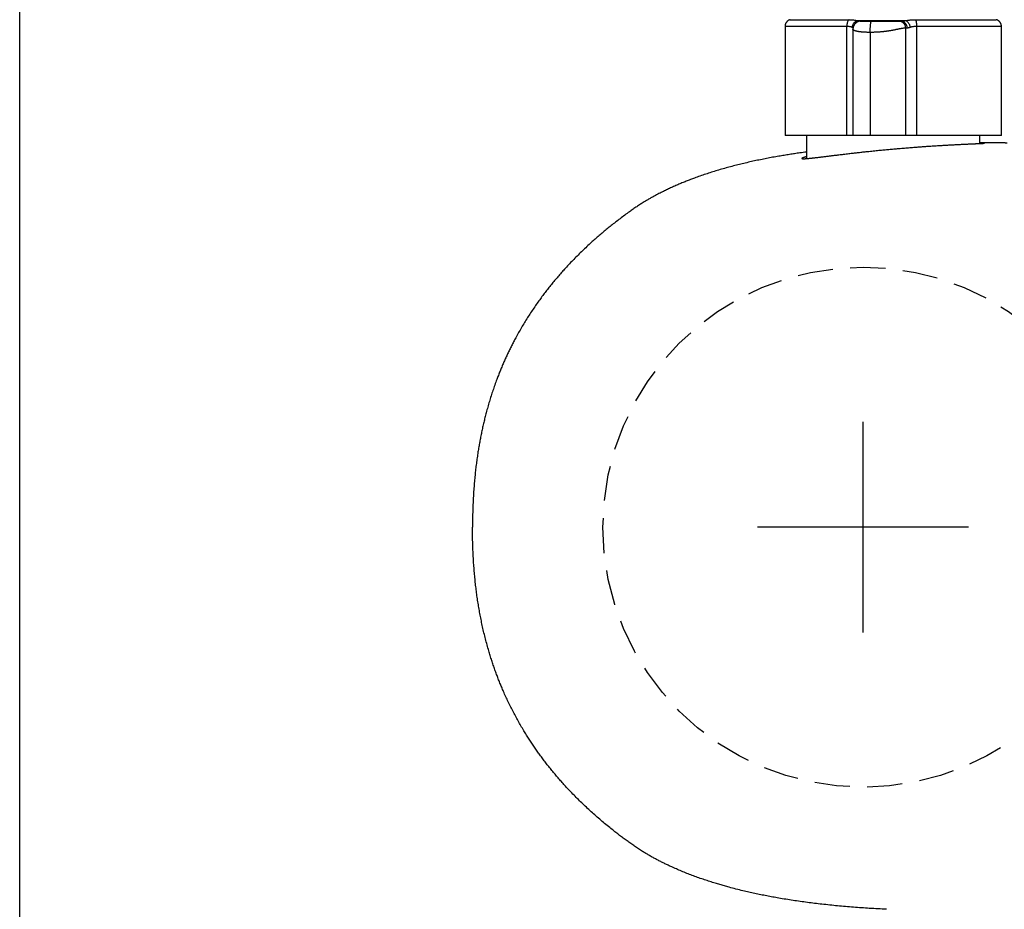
# Model space of a CAD drawing. Header units: millimetres. Extents: x -6792 to 22441, y -13430 to 4653.
# Tile 93 of 256: x -3674 to -3667, y -8079 to -8073. Entities that reach past the tile are written whole.
import ezdxf
from ezdxf import colors
from ezdxf.entities.mleader import LeaderData, LeaderLine
from ezdxf.math import Vec2, Vec3

# ---------------------------------------------------------------- set-up
doc = ezdxf.new("R2010")
doc.units = ezdxf.units.MM
doc.linetypes.add('HIDDEN', pattern=[0.375, 0.25, -0.125])
doc.layers.add('_A_OPIS', color=253, linetype='Continuous', lineweight=9)
doc.layers.add('_A_ŚCIANY WEWNĘTRZNE', color=7, linetype='Continuous', lineweight=13)
doc.layers.add('Wyposazenie Wew - Urzadzenia Sanitarne', color=6, linetype='Continuous')
doc.styles.get("Standard").update_dxf_attribs({"font": 'arial.ttf'})

# ---------------------------------------------------------------- blocks, each defined once
blk = doc.blocks.new('_Dot')
at = {"color": 0, "linetype": 'ByBlock', "lineweight": -2}
blk.add_line((-0.5, 0), (-1, 0), dxfattribs=at)
at = {"color": 0, "linetype": 'ByBlock', "const_width": 0.5}
blk.add_lwpolyline([(-0.25, 0, 1), (0.25, 0, 1)], format="xyb", close=True, dxfattribs=at)

msp = doc.modelspace()

# ---------------------------------------------------------------- linework, layer by layer
for p, q in [((-3668.2744, -8072.9314), (-3667.9311, -8072.9314)), ((-3668.7894, -8072.9731), (-3668.7894, -8073.7474)), ((-3668.35, -8073.7474), (-3668.35, -8072.9731)), ((-3668.306, -8072.9922), (-3668.306, -8073.7474)), ((-3668.306, -8072.9922), (-3668.306, -8072.9922)), ((-3667.9309, -8073.7474), (-3667.9309, -8072.9851)), ((-3667.8536, -8072.9731), (-3667.8536, -8073.7474)), ((-3667.2494, -8073.7474), (-3667.2494, -8072.9731)), ((-3668.1832, -8073.0151), (-3668.1832, -8073.7474)), ((-3668.35, -8073.7474), (-3668.7894, -8073.7474)), ((-3668.6363, -8073.7474), (-3668.6363, -8073.9127)), ((-3668.3061, -8073.7474), (-3668.35, -8073.7474)), ((-3667.8536, -8073.7474), (-3667.9309, -8073.7474)), ((-3667.2494, -8073.7474), (-3667.8536, -8073.7474)), ((-3667.4024, -8073.8054), (-3667.4024, -8073.7474))]:
    msp.add_line(p, q)
for points in [[(-3668.2344, -8077.2848), (-3668.2344, -8075.7848)], [(-3667.4844, -8076.5348), (-3668.9844, -8076.5348)]]:
    msp.add_lwpolyline(points)
at = {"color": 9, "linetype": 'HIDDEN', "true_color": 0xb8b8b8}
msp.add_circle((-3668.2344, -8076.5348), 1.85, dxfattribs=at)
for points, knots in [([(-3668.7524, -8072.9248), (-3668.754, -8072.9253), (-3668.7572, -8072.9263), (-3668.7616, -8072.9282), (-3668.7654, -8072.9303), (-3668.7685, -8072.9324), (-3668.7709, -8072.9343), (-3668.7728, -8072.9359), (-3668.7744, -8072.9374), (-3668.7758, -8072.9388), (-3668.7772, -8072.9404), (-3668.7789, -8072.9425), (-3668.7809, -8072.9452), (-3668.7829, -8072.9484), (-3668.7849, -8072.9523), (-3668.7867, -8072.9567), (-3668.7881, -8072.9618), (-3668.7891, -8072.9673), (-3668.7893, -8072.9711), (-3668.7893, -8072.9731)], [0, 0, 0, 0, 0.078431, 0.1516011, 0.2186896, 0.2790502, 0.32217, 0.3604948, 0.3938979, 0.422293, 0.4507485, 0.4935938, 0.5444787, 0.6032665, 0.6696909, 0.7433181, 0.8235147, 0.9094301, 1, 1, 1, 1]), ([(-3668.7524, -8072.9248), (-3668.7523, -8072.9248), (-3668.7522, -8072.9248), (-3668.7506, -8072.9248), (-3668.748, -8072.9248), (-3668.7442, -8072.9248), (-3668.7393, -8072.9248), (-3668.7333, -8072.9248), (-3668.7262, -8072.9248), (-3668.718, -8072.9248), (-3668.7089, -8072.9248), (-3668.6988, -8072.9248), (-3668.6876, -8072.9248), (-3668.6752, -8072.9248), (-3668.6618, -8072.9248), (-3668.6474, -8072.9248), (-3668.6321, -8072.9248), (-3668.6158, -8072.9248), (-3668.5988, -8072.9248), (-3668.581, -8072.9248), (-3668.5624, -8072.9248), (-3668.5428, -8072.9248), (-3668.5223, -8072.9248), (-3668.5009, -8072.9248), (-3668.4788, -8072.9248), (-3668.456, -8072.9248), (-3668.4326, -8072.9248), (-3668.4087, -8072.9248), (-3668.3844, -8072.9248), (-3668.3596, -8072.9248), (-3668.3426, -8072.9248), (-3668.3341, -8072.9248)], [0, 0, 0, 0, 0.030258, 0.064558, 0.099481, 0.134404, 0.169327, 0.204251, 0.239174, 0.273473, 0.307773, 0.342072, 0.376372, 0.411295, 0.446218, 0.481141, 0.516065, 0.550988, 0.585287, 0.619587, 0.653886, 0.688186, 0.723109, 0.758032, 0.792955, 0.827879, 0.862802, 0.897101, 0.931401, 0.9657, 1, 1, 1, 1]), ([(-3668.3341, -8072.9248), (-3668.3352, -8072.9256), (-3668.3374, -8072.9272), (-3668.3404, -8072.9312), (-3668.3432, -8072.9363), (-3668.3457, -8072.9425), (-3668.3476, -8072.9497), (-3668.349, -8072.9573), (-3668.3499, -8072.9652), (-3668.35, -8072.9705), (-3668.35, -8072.9731)], [0, 0, 0, 0, 0.1191402, 0.243165, 0.3706743, 0.5, 0.6293257, 0.756835, 0.8808598, 1, 1, 1, 1]), ([(-3668.3341, -8072.9248), (-3668.3302, -8072.9249), (-3668.3224, -8072.9249), (-3668.3113, -8072.9255), (-3668.3009, -8072.9264), (-3668.2912, -8072.9277), (-3668.2822, -8072.9293), (-3668.277, -8072.9307), (-3668.2744, -8072.9314)], [0, 0, 0, 0, 0.165911, 0.33128, 0.498335, 0.665401, 0.831978, 1, 1, 1, 1]), ([(-3668.3109, -8072.9795), (-3668.3106, -8072.9769), (-3668.3099, -8072.9715), (-3668.3074, -8072.9635), (-3668.3039, -8072.9557), (-3668.2992, -8072.9485), (-3668.2937, -8072.9423), (-3668.2875, -8072.9373), (-3668.2811, -8072.9335), (-3668.2766, -8072.9321), (-3668.2744, -8072.9314)], [0, 0, 0, 0, 0.118749, 0.242699, 0.370375, 0.5, 0.629625, 0.757301, 0.881251, 1, 1, 1, 1]), ([(-3668.2744, -8072.9314), (-3668.2716, -8072.9319), (-3668.2659, -8072.9328), (-3668.2586, -8072.934), (-3668.2522, -8072.9349), (-3668.2489, -8072.935), (-3668.2473, -8072.9351)], [0, 0, 0, 0, 0.266792, 0.520964, 0.764581, 1, 1, 1, 1]), ([(-3667.966, -8072.9351), (-3667.9637, -8072.935), (-3667.9589, -8072.9349), (-3667.9506, -8072.934), (-3667.9413, -8072.9328), (-3667.9346, -8072.9319), (-3667.9311, -8072.9314)], [0, 0, 0, 0, 0.235419, 0.479036, 0.733208, 1, 1, 1, 1]), ([(-3667.9311, -8072.9314), (-3667.9278, -8072.9307), (-3667.9211, -8072.9293), (-3667.9102, -8072.9277), (-3667.8988, -8072.9264), (-3667.8868, -8072.9255), (-3667.8744, -8072.9249), (-3667.8658, -8072.9249), (-3667.8616, -8072.9248)], [0, 0, 0, 0, 0.167999, 0.334577, 0.501664, 0.668698, 0.834066, 1, 1, 1, 1]), ([(-3667.9311, -8072.9314), (-3667.9293, -8072.9321), (-3667.9256, -8072.9335), (-3667.9201, -8072.9373), (-3667.9149, -8072.9423), (-3667.9101, -8072.9485), (-3667.906, -8072.9557), (-3667.9027, -8072.9635), (-3667.9004, -8072.9715), (-3667.8996, -8072.9769), (-3667.8992, -8072.9795)], [0, 0, 0, 0, 0.118749, 0.242699, 0.370375, 0.5, 0.629625, 0.757301, 0.881251, 1, 1, 1, 1]), ([(-3667.8616, -8072.9248), (-3667.8522, -8072.9248), (-3667.8335, -8072.9248), (-3667.8057, -8072.9248), (-3667.7783, -8072.9248), (-3667.7512, -8072.9248), (-3667.7247, -8072.9248), (-3667.6988, -8072.9248), (-3667.6736, -8072.9248), (-3667.6489, -8072.9248), (-3667.6245, -8072.9248), (-3667.6007, -8072.9248), (-3667.5773, -8072.9248), (-3667.5546, -8072.9248), (-3667.5327, -8072.9248), (-3667.5116, -8072.9248), (-3667.4914, -8072.9248), (-3667.4722, -8072.9248), (-3667.4537, -8072.9248), (-3667.436, -8072.9248), (-3667.4191, -8072.9248), (-3667.403, -8072.9248), (-3667.3878, -8072.9248), (-3667.3736, -8072.9248), (-3667.3606, -8072.9248), (-3667.3485, -8072.9248), (-3667.3376, -8072.9248), (-3667.3277, -8072.9248), (-3667.3187, -8072.9248), (-3667.3108, -8072.9248), (-3667.3039, -8072.9248), (-3667.2982, -8072.9248), (-3667.2935, -8072.9248), (-3667.29, -8072.9248), (-3667.2877, -8072.9248), (-3667.2864, -8072.9248), (-3667.2864, -8072.9248), (-3667.2864, -8072.9248)], [0, 0, 0, 0, 0.02907, 0.058141, 0.087211, 0.116281, 0.145352, 0.173903, 0.202454, 0.231005, 0.259557, 0.288627, 0.317697, 0.346768, 0.375838, 0.404908, 0.433459, 0.462011, 0.490562, 0.519113, 0.548184, 0.577254, 0.606324, 0.635395, 0.664465, 0.693016, 0.721567, 0.750119, 0.77867, 0.80774, 0.836811, 0.865881, 0.894951, 0.924021, 0.952573, 0.981124, 1, 1, 1, 1]), ([(-3667.8616, -8072.9248), (-3667.861, -8072.9256), (-3667.8599, -8072.9272), (-3667.8584, -8072.9312), (-3667.857, -8072.9363), (-3667.8558, -8072.9425), (-3667.8548, -8072.9497), (-3667.8541, -8072.9573), (-3667.8537, -8072.9652), (-3667.8536, -8072.9705), (-3667.8536, -8072.9731)], [0, 0, 0, 0, 0.11914, 0.243165, 0.370674, 0.5, 0.629326, 0.756835, 0.88086, 1, 1, 1, 1]), ([(-3667.2494, -8072.9731), (-3667.2494, -8072.9714), (-3667.2495, -8072.9681), (-3667.2503, -8072.9634), (-3667.2513, -8072.9591), (-3667.2525, -8072.9556), (-3667.2537, -8072.9527), (-3667.2547, -8072.9505), (-3667.2558, -8072.9486), (-3667.2568, -8072.9469), (-3667.2579, -8072.945), (-3667.2595, -8072.9429), (-3667.2616, -8072.9403), (-3667.2642, -8072.9375), (-3667.2674, -8072.9346), (-3667.2712, -8072.9317), (-3667.2757, -8072.9289), (-3667.2807, -8072.9265), (-3667.2844, -8072.9254), (-3667.2863, -8072.9248)], [0, 0, 0, 0, 0.07845, 0.151634, 0.218731, 0.279096, 0.322217, 0.36054, 0.39394, 0.422331, 0.450782, 0.49362, 0.544498, 0.60328, 0.669699, 0.743322, 0.823516, 0.90943, 1, 1, 1, 1]), ([(-3668.35, -8072.9731), (-3668.3635, -8072.9731), (-3668.3904, -8072.9731), (-3668.4292, -8072.9731), (-3668.4667, -8072.9731), (-3668.5027, -8072.9731), (-3668.537, -8072.9731), (-3668.5695, -8072.9731), (-3668.6001, -8072.9731), (-3668.6287, -8072.9731), (-3668.6553, -8072.9731), (-3668.6797, -8072.9731), (-3668.7018, -8072.9731), (-3668.7215, -8072.9731), (-3668.7389, -8072.9731), (-3668.7538, -8072.9731), (-3668.7661, -8072.9731), (-3668.7759, -8072.9731), (-3668.7832, -8072.9731), (-3668.7876, -8072.9731), (-3668.7896, -8072.9731), (-3668.7892, -8072.9731), (-3668.7891, -8072.9731)], [0, 0, 0, 0, 0.051969, 0.103938, 0.155907, 0.207876, 0.259845, 0.311814, 0.363783, 0.415752, 0.467721, 0.51969, 0.571659, 0.623628, 0.675597, 0.727566, 0.779535, 0.831504, 0.883473, 0.935442, 0.987411, 1, 1, 1, 1]), ([(-3668.3109, -8072.9795), (-3668.3126, -8072.9788), (-3668.3161, -8072.9775), (-3668.322, -8072.9759), (-3668.3284, -8072.9746), (-3668.3352, -8072.9737), (-3668.3424, -8072.9732), (-3668.3475, -8072.9731), (-3668.35, -8072.9731)], [0, 0, 0, 0, 0.1721607, 0.3417805, 0.5091093, 0.6744073, 0.8379446, 1, 1, 1, 1]), ([(-3668.3052, -8072.982), (-3668.3057, -8072.9817), (-3668.3075, -8072.981), (-3668.3095, -8072.9801), (-3668.3109, -8072.9795)], [0, 0, 0, 0, 0.333283, 1, 1, 1, 1]), ([(-3668.2507, -8072.9351), (-3668.2509, -8072.9351), (-3668.2515, -8072.9351), (-3668.2523, -8072.9351), (-3668.2531, -8072.9351), (-3668.2539, -8072.9352), (-3668.2546, -8072.9352), (-3668.2553, -8072.9353), (-3668.2558, -8072.9353), (-3668.2563, -8072.9354), (-3668.2568, -8072.9354), (-3668.2571, -8072.9354), (-3668.2574, -8072.9355), (-3668.2577, -8072.9355), (-3668.258, -8072.9355), (-3668.2584, -8072.9356), (-3668.2588, -8072.9357), (-3668.2594, -8072.9358), (-3668.2602, -8072.9359), (-3668.2616, -8072.9361), (-3668.2642, -8072.9367), (-3668.2675, -8072.9376), (-3668.2711, -8072.939), (-3668.2745, -8072.9405), (-3668.2776, -8072.9421), (-3668.2806, -8072.944), (-3668.283, -8072.9456), (-3668.2848, -8072.9471), (-3668.286, -8072.9481), (-3668.2869, -8072.9489), (-3668.2877, -8072.9495), (-3668.2885, -8072.9503), (-3668.2895, -8072.9513), (-3668.2907, -8072.9525), (-3668.2923, -8072.9543), (-3668.2941, -8072.9565), (-3668.296, -8072.959), (-3668.2976, -8072.9615), (-3668.299, -8072.9639), (-3668.3001, -8072.9662), (-3668.301, -8072.9682), (-3668.3018, -8072.97), (-3668.3025, -8072.9717), (-3668.3031, -8072.9735), (-3668.3037, -8072.9756), (-3668.3043, -8072.9779), (-3668.3049, -8072.9805), (-3668.3053, -8072.9827), (-3668.3056, -8072.9846), (-3668.3057, -8072.9861), (-3668.3059, -8072.9879), (-3668.306, -8072.9899), (-3668.306, -8072.9913), (-3668.306, -8072.9921)], [0, 0, 0, 0, 0.041021, 0.077129, 0.108289, 0.134488, 0.155745, 0.166554, 0.175503, 0.182672, 0.188223, 0.190501, 0.192537, 0.19444, 0.19634, 0.198367, 0.203303, 0.208682, 0.214023, 0.226465, 0.24817, 0.285339, 0.314754, 0.343372, 0.372817, 0.40328, 0.434823, 0.453059, 0.467575, 0.478348, 0.486536, 0.495857, 0.510203, 0.526983, 0.546081, 0.579762, 0.61095, 0.639622, 0.668015, 0.693395, 0.715765, 0.735138, 0.75305, 0.773725, 0.797404, 0.824822, 0.855364, 0.888996, 0.905911, 0.923594, 0.944615, 0.9701, 1, 1, 1, 1]), ([(-3668.1832, -8073.0151), (-3668.1858, -8073.0151), (-3668.191, -8073.0151), (-3668.1985, -8073.015), (-3668.206, -8073.0148), (-3668.2132, -8073.0146), (-3668.2203, -8073.0143), (-3668.2271, -8073.0139), (-3668.2337, -8073.0135), (-3668.2401, -8073.013), (-3668.2458, -8073.0125), (-3668.2511, -8073.0119), (-3668.2546, -8073.0115), (-3668.2569, -8073.0112), (-3668.2581, -8073.0111), (-3668.2593, -8073.0109), (-3668.2605, -8073.0107), (-3668.2616, -8073.0106), (-3668.2636, -8073.0103), (-3668.2665, -8073.0098), (-3668.2702, -8073.0092), (-3668.2739, -8073.0084), (-3668.2777, -8073.0076), (-3668.2814, -8073.0067), (-3668.2847, -8073.0058), (-3668.2877, -8073.0049), (-3668.2904, -8073.0041), (-3668.2929, -8073.0031), (-3668.2953, -8073.0022), (-3668.2974, -8073.0011), (-3668.2997, -8072.9999), (-3668.3017, -8072.9986), (-3668.3034, -8072.9972), (-3668.3046, -8072.9958), (-3668.3054, -8072.9946), (-3668.3059, -8072.9935), (-3668.306, -8072.9927), (-3668.306, -8072.9923), (-3668.306, -8072.9922)], [0, 0, 0, 0, 0.01917, 0.038292, 0.057502, 0.076956, 0.09682, 0.117269, 0.138479, 0.160625, 0.183871, 0.204366, 0.225833, 0.231627, 0.237495, 0.243437, 0.249456, 0.255552, 0.261727, 0.28189, 0.304533, 0.329846, 0.358036, 0.389317, 0.423917, 0.45358, 0.485546, 0.519924, 0.556824, 0.596349, 0.638597, 0.700325, 0.760775, 0.819502, 0.876112, 0.93026, 0.981648, 1, 1, 1, 1]), ([(-3668.2506, -8072.9351), (-3668.2505, -8072.9351), (-3668.2502, -8072.9351), (-3668.2491, -8072.9351), (-3668.2477, -8072.9351), (-3668.2459, -8072.9351), (-3668.2437, -8072.9351), (-3668.2412, -8072.9351), (-3668.2382, -8072.9351), (-3668.2352, -8072.9351), (-3668.2323, -8072.9351), (-3668.2296, -8072.9351), (-3668.2267, -8072.9351), (-3668.2237, -8072.9351), (-3668.2206, -8072.9351), (-3668.2172, -8072.9351), (-3668.2135, -8072.9351), (-3668.2097, -8072.9351), (-3668.2064, -8072.9351), (-3668.2039, -8072.9351), (-3668.2023, -8072.9351), (-3668.2007, -8072.9351), (-3668.199, -8072.9351), (-3668.1973, -8072.9351), (-3668.1948, -8072.9351), (-3668.1915, -8072.9351), (-3668.188, -8072.9351), (-3668.1856, -8072.9351), (-3668.1843, -8072.9351), (-3668.183, -8072.9351), (-3668.1817, -8072.9351), (-3668.1804, -8072.9351), (-3668.1791, -8072.9351), (-3668.1781, -8072.9351), (-3668.1773, -8072.9351), (-3668.1768, -8072.9351), (-3668.1763, -8072.9351), (-3668.1754, -8072.9351), (-3668.1746, -8072.9351), (-3668.1742, -8072.9351)], [0, 0, 0, 0, 0.076078, 0.15297, 0.227006, 0.298208, 0.366602, 0.432213, 0.495074, 0.555219, 0.594456, 0.632169, 0.668376, 0.703094, 0.736346, 0.768157, 0.800233, 0.830287, 0.858366, 0.86887, 0.879083, 0.889008, 0.898651, 0.908017, 0.917111, 0.938818, 0.957286, 0.962758, 0.967903, 0.972732, 0.977263, 0.981513, 0.985504, 0.989865, 0.991183, 0.992445, 0.993663, 0.996026, 1, 1, 1, 1]), ([(-3668.1832, -8073.0151), (-3668.1832, -8073.0119), (-3668.1832, -8073.0053), (-3668.183, -8072.9954), (-3668.1826, -8072.9863), (-3668.1822, -8072.9782), (-3668.1817, -8072.9712), (-3668.1812, -8072.9646), (-3668.1806, -8072.9584), (-3668.1799, -8072.9529), (-3668.1791, -8072.948), (-3668.1783, -8072.9439), (-3668.1774, -8072.9402), (-3668.1764, -8072.9373), (-3668.1753, -8072.9354), (-3668.1745, -8072.9352), (-3668.1742, -8072.9351)], [0, 0, 0, 0, 0.076805, 0.156939, 0.239951, 0.303775, 0.368607, 0.434128, 0.5, 0.565872, 0.631393, 0.696225, 0.760049, 0.843061, 0.923195, 1, 1, 1, 1]), ([(-3667.9309, -8072.9851), (-3667.9326, -8072.9851), (-3667.9361, -8072.9852), (-3667.9416, -8072.9855), (-3667.9475, -8072.9861), (-3667.9535, -8072.9869), (-3667.9597, -8072.9878), (-3667.9643, -8072.9886), (-3667.9673, -8072.9891), (-3667.9684, -8072.9893), (-3667.9696, -8072.9895), (-3667.9707, -8072.9897), (-3667.9723, -8072.9901), (-3667.9748, -8072.9905), (-3667.9783, -8072.9912), (-3667.9822, -8072.992), (-3667.9866, -8072.9929), (-3667.9913, -8072.9939), (-3667.9971, -8072.9951), (-3668.0042, -8072.9965), (-3668.0127, -8072.9982), (-3668.021, -8072.9998), (-3668.0285, -8073.0012), (-3668.0347, -8073.0023), (-3668.0409, -8073.0034), (-3668.0469, -8073.0044), (-3668.0528, -8073.0053), (-3668.0585, -8073.0062), (-3668.0642, -8073.007), (-3668.0697, -8073.0078), (-3668.075, -8073.0085), (-3668.0806, -8073.0092), (-3668.0848, -8073.0097), (-3668.0875, -8073.01), (-3668.0883, -8073.0101), (-3668.0891, -8073.0101), (-3668.0898, -8073.0102), (-3668.0906, -8073.0103), (-3668.0935, -8073.0106), (-3668.0985, -8073.0111), (-3668.106, -8073.0118), (-3668.1135, -8073.0124), (-3668.1211, -8073.013), (-3668.1288, -8073.0135), (-3668.1365, -8073.0139), (-3668.1442, -8073.0143), (-3668.152, -8073.0146), (-3668.1598, -8073.0148), (-3668.1676, -8073.015), (-3668.1754, -8073.0151), (-3668.1806, -8073.0151), (-3668.1832, -8073.0151)], [0, 0, 0, 0, 0.047929, 0.097632, 0.148959, 0.20173, 0.249192, 0.297439, 0.305998, 0.314574, 0.323166, 0.331729, 0.336957, 0.358592, 0.382731, 0.408606, 0.436117, 0.465151, 0.495573, 0.53725, 0.580638, 0.625264, 0.652229, 0.677298, 0.700547, 0.722056, 0.741908, 0.760187, 0.77698, 0.792763, 0.807157, 0.82025, 0.835675, 0.837547, 0.839386, 0.841193, 0.842966, 0.844708, 0.846419, 0.862519, 0.877721, 0.8921, 0.905742, 0.918737, 0.931183, 0.943183, 0.95484, 0.966256, 0.977529, 0.98875, 1, 1, 1, 1]), ([(-3668.1742, -8072.9351), (-3668.1738, -8072.9351), (-3668.1733, -8072.9351), (-3668.1725, -8072.9351), (-3668.1717, -8072.9351), (-3668.1709, -8072.9351), (-3668.1701, -8072.9351), (-3668.1696, -8072.9351), (-3668.1688, -8072.9351), (-3668.1677, -8072.9351), (-3668.1663, -8072.9351), (-3668.1648, -8072.9351), (-3668.1632, -8072.9351), (-3668.1613, -8072.9351), (-3668.1591, -8072.9351), (-3668.1567, -8072.9351), (-3668.1543, -8072.9351), (-3668.1517, -8072.9351), (-3668.1482, -8072.9351), (-3668.1439, -8072.9351), (-3668.1386, -8072.9351), (-3668.1334, -8072.9351), (-3668.1281, -8072.9351), (-3668.1227, -8072.9351), (-3668.1168, -8072.9351), (-3668.1104, -8072.9351), (-3668.1037, -8072.9351), (-3668.097, -8072.9351), (-3668.0903, -8072.9351), (-3668.0832, -8072.9351), (-3668.0757, -8072.9351), (-3668.0679, -8072.9351), (-3668.0602, -8072.9351), (-3668.0527, -8072.9351), (-3668.0453, -8072.9351), (-3668.0382, -8072.9351), (-3668.0312, -8072.9351), (-3668.0246, -8072.9351), (-3668.0174, -8072.9351), (-3668.0098, -8072.9351), (-3668.0018, -8072.9351), (-3667.9942, -8072.9351), (-3667.987, -8072.9351), (-3667.9826, -8072.9351), (-3667.9803, -8072.9351)], [0, 0, 0, 0, 0.001701, 0.002985, 0.003853, 0.006141, 0.006983, 0.007871, 0.008809, 0.011147, 0.013741, 0.016608, 0.01976, 0.023207, 0.027986, 0.033081, 0.038503, 0.044262, 0.050366, 0.063113, 0.076757, 0.091334, 0.106873, 0.123398, 0.140929, 0.164183, 0.188733, 0.214605, 0.241819, 0.270395, 0.30684, 0.344941, 0.384718, 0.426192, 0.469379, 0.513475, 0.55925, 0.606715, 0.65169, 0.717432, 0.785117, 0.854763, 0.926386, 1, 1, 1, 1]), ([(-3667.9803, -8072.9351), (-3667.9796, -8072.9351), (-3667.9782, -8072.9351), (-3667.975, -8072.9351), (-3667.9711, -8072.9351), (-3667.9677, -8072.9351), (-3667.966, -8072.9351)], [0, 0, 0, 0, 0.250764, 0.5, 0.749236, 1, 1, 1, 1]), ([(-3667.9309, -8072.9851), (-3667.931, -8072.9831), (-3667.9311, -8072.979), (-3667.9323, -8072.9728), (-3667.9341, -8072.9671), (-3667.9364, -8072.9621), (-3667.9389, -8072.9577), (-3667.9419, -8072.9535), (-3667.9453, -8072.9497), (-3667.9491, -8072.9462), (-3667.9532, -8072.9432), (-3667.9576, -8072.9406), (-3667.9625, -8072.9383), (-3667.9681, -8072.9365), (-3667.9743, -8072.9353), (-3667.9783, -8072.9352), (-3667.9803, -8072.9351)], [0, 0, 0, 0, 0.076805, 0.156939, 0.239951, 0.303775, 0.368607, 0.434128, 0.5, 0.565872, 0.631393, 0.696225, 0.760049, 0.843061, 0.923195, 1, 1, 1, 1]), ([(-3667.966, -8072.9351), (-3667.9642, -8072.9352), (-3667.9605, -8072.9353), (-3667.955, -8072.9365), (-3667.95, -8072.9383), (-3667.9454, -8072.9406), (-3667.9415, -8072.9432), (-3667.9378, -8072.9462), (-3667.9344, -8072.9497), (-3667.9313, -8072.9535), (-3667.9286, -8072.9577), (-3667.9263, -8072.9621), (-3667.9242, -8072.9671), (-3667.9226, -8072.9728), (-3667.9216, -8072.979), (-3667.9214, -8072.9831), (-3667.9214, -8072.9851)], [0, 0, 0, 0, 0.076805, 0.156939, 0.239951, 0.303775, 0.368607, 0.434128, 0.5, 0.565872, 0.631393, 0.696225, 0.760049, 0.843061, 0.923195, 1, 1, 1, 1]), ([(-3667.8992, -8072.9795), (-3667.9009, -8072.9801), (-3667.9044, -8072.9812), (-3667.9089, -8072.9826), (-3667.9134, -8072.9839), (-3667.9176, -8072.9848), (-3667.9202, -8072.985), (-3667.9214, -8072.9851)], [0, 0, 0, 0, 0.2023635, 0.3901898, 0.5636404, 0.7972661, 1, 1, 1, 1]), ([(-3667.8536, -8072.9731), (-3667.8564, -8072.9731), (-3667.8619, -8072.9732), (-3667.8699, -8072.9737), (-3667.8778, -8072.9746), (-3667.8853, -8072.9759), (-3667.8925, -8072.9775), (-3667.8969, -8072.9788), (-3667.8992, -8072.9795)], [0, 0, 0, 0, 0.162055, 0.325593, 0.490891, 0.658219, 0.827839, 1, 1, 1, 1]), ([(-3667.2495, -8072.9731), (-3667.2494, -8072.9731), (-3667.249, -8072.9731), (-3667.2507, -8072.9731), (-3667.2548, -8072.9731), (-3667.2617, -8072.9731), (-3667.2712, -8072.9731), (-3667.2832, -8072.9731), (-3667.2978, -8072.9731), (-3667.3149, -8072.9731), (-3667.3343, -8072.9731), (-3667.3561, -8072.9731), (-3667.3802, -8072.9731), (-3667.4065, -8072.9731), (-3667.4349, -8072.9731), (-3667.4653, -8072.9731), (-3667.4976, -8072.9731), (-3667.5316, -8072.9731), (-3667.5674, -8072.9731), (-3667.6047, -8072.9731), (-3667.6434, -8072.9731), (-3667.6834, -8072.9731), (-3667.7246, -8072.9731), (-3667.7667, -8072.9731), (-3667.8097, -8072.9731), (-3667.839, -8072.9731), (-3667.8536, -8072.9731)], [0, 0, 0, 0, 0.005033, 0.048292, 0.091552, 0.134811, 0.17807, 0.22133, 0.264589, 0.307849, 0.351108, 0.394368, 0.437627, 0.480887, 0.524146, 0.567405, 0.610665, 0.653924, 0.697184, 0.740443, 0.783703, 0.826962, 0.870222, 0.913481, 0.956741, 1, 1, 1, 1]), ([(-3668.1832, -8073.7474), (-3668.1859, -8073.7474), (-3668.1911, -8073.7474), (-3668.1987, -8073.7474), (-3668.2061, -8073.7474), (-3668.2131, -8073.7474), (-3668.2198, -8073.7474), (-3668.2261, -8073.7474), (-3668.2322, -8073.7474), (-3668.238, -8073.7474), (-3668.2436, -8073.7474), (-3668.2488, -8073.7474), (-3668.2537, -8073.7474), (-3668.2584, -8073.7474), (-3668.2629, -8073.7474), (-3668.2672, -8073.7474), (-3668.2714, -8073.7474), (-3668.2755, -8073.7474), (-3668.2793, -8073.7474), (-3668.2828, -8073.7474), (-3668.286, -8073.7474), (-3668.2889, -8073.7474), (-3668.2917, -8073.7474), (-3668.2943, -8073.7474), (-3668.2966, -8073.7474), (-3668.2987, -8073.7474), (-3668.3005, -8073.7474), (-3668.3021, -8073.7474), (-3668.3035, -8073.7474), (-3668.3047, -8073.7474), (-3668.3054, -8073.7474), (-3668.3059, -8073.7474), (-3668.3061, -8073.7474), (-3668.306, -8073.7474), (-3668.306, -8073.7474)], [0, 0, 0, 0, 0.019721, 0.03899, 0.057967, 0.076814, 0.095683, 0.114718, 0.134051, 0.153798, 0.17406, 0.194923, 0.216457, 0.238722, 0.261761, 0.285612, 0.313317, 0.342096, 0.371961, 0.402918, 0.434962, 0.468086, 0.502274, 0.541086, 0.581133, 0.622379, 0.664784, 0.708307, 0.762973, 0.819155, 0.87676, 0.935693, 0.995855, 1, 1, 1, 1]), ([(-3667.9309, -8073.7474), (-3667.9327, -8073.7474), (-3667.9362, -8073.7474), (-3667.9418, -8073.7474), (-3667.9475, -8073.7474), (-3667.9533, -8073.7474), (-3667.9594, -8073.7474), (-3667.9657, -8073.7474), (-3667.9718, -8073.7474), (-3667.9776, -8073.7474), (-3667.9831, -8073.7474), (-3667.9888, -8073.7474), (-3667.9946, -8073.7474), (-3668.0007, -8073.7474), (-3668.0069, -8073.7474), (-3668.0131, -8073.7474), (-3668.0192, -8073.7474), (-3668.0252, -8073.7474), (-3668.0313, -8073.7474), (-3668.0376, -8073.7474), (-3668.0441, -8073.7474), (-3668.0503, -8073.7474), (-3668.0563, -8073.7474), (-3668.0618, -8073.7474), (-3668.0674, -8073.7474), (-3668.0732, -8073.7474), (-3668.0791, -8073.7474), (-3668.0852, -8073.7474), (-3668.0913, -8073.7474), (-3668.0974, -8073.7474), (-3668.1038, -8073.7474), (-3668.1102, -8073.7474), (-3668.1168, -8073.7474), (-3668.1236, -8073.7474), (-3668.1305, -8073.7474), (-3668.1375, -8073.7474), (-3668.1448, -8073.7474), (-3668.1521, -8073.7474), (-3668.1597, -8073.7474), (-3668.1674, -8073.7474), (-3668.1753, -8073.7474), (-3668.1805, -8073.7474), (-3668.1832, -8073.7474)], [0, 0, 0, 0, 0.049887, 0.099698, 0.149297, 0.198547, 0.247314, 0.295466, 0.34287, 0.379507, 0.415541, 0.45091, 0.485556, 0.519419, 0.552445, 0.584578, 0.61163, 0.637943, 0.663488, 0.688238, 0.712168, 0.735259, 0.752802, 0.769811, 0.786283, 0.802217, 0.817617, 0.832489, 0.846477, 0.85999, 0.873048, 0.885678, 0.897914, 0.909797, 0.921379, 0.932718, 0.943882, 0.954949, 0.966002, 0.977133, 0.988433, 1, 1, 1, 1]), ([(-3668.6363, -8073.8994), (-3668.6374, -8073.8997), (-3668.64, -8073.9004), (-3668.6436, -8073.9014), (-3668.6474, -8073.9025), (-3668.6509, -8073.9035), (-3668.6542, -8073.9046), (-3668.6574, -8073.9056), (-3668.6603, -8073.9066), (-3668.6628, -8073.9076), (-3668.6649, -8073.9085), (-3668.6666, -8073.9093), (-3668.668, -8073.9102), (-3668.669, -8073.911), (-3668.6695, -8073.9118), (-3668.6692, -8073.9124), (-3668.6683, -8073.9129), (-3668.6668, -8073.9133), (-3668.6649, -8073.9136), (-3668.6626, -8073.9138), (-3668.6601, -8073.9138), (-3668.6573, -8073.9138), (-3668.654, -8073.9138), (-3668.6503, -8073.9136), (-3668.6459, -8073.9134), (-3668.6405, -8073.9131), (-3668.6341, -8073.9126), (-3668.627, -8073.912), (-3668.6195, -8073.9113), (-3668.6117, -8073.9105), (-3668.6041, -8073.9097), (-3668.5966, -8073.9089), (-3668.5891, -8073.9081), (-3668.5813, -8073.9072), (-3668.5732, -8073.9062), (-3668.5647, -8073.9052), (-3668.555, -8073.9041), (-3668.5439, -8073.9027), (-3668.5314, -8073.9012), (-3668.5184, -8073.8996), (-3668.5053, -8073.898), (-3668.4922, -8073.8964), (-3668.4798, -8073.8948), (-3668.4677, -8073.8933), (-3668.456, -8073.8919), (-3668.444, -8073.8904), (-3668.4317, -8073.8889), (-3668.4192, -8073.8874), (-3668.4052, -8073.8856), (-3668.3895, -8073.8837), (-3668.3721, -8073.8816), (-3668.3544, -8073.8795), (-3668.3368, -8073.8775), (-3668.3196, -8073.8754), (-3668.3035, -8073.8736), (-3668.2881, -8073.8718), (-3668.2733, -8073.8701), (-3668.2583, -8073.8685), (-3668.2432, -8073.8668), (-3668.2279, -8073.8651), (-3668.2109, -8073.8633), (-3668.1922, -8073.8613), (-3668.1718, -8073.8591), (-3668.1511, -8073.857), (-3668.131, -8073.855), (-3668.1114, -8073.853), (-3668.0934, -8073.8513), (-3668.0763, -8073.8497), (-3668.0596, -8073.8481), (-3668.0423, -8073.8465), (-3668.0243, -8073.8448), (-3668.0063, -8073.8432), (-3667.9878, -8073.8416), (-3667.9689, -8073.84), (-3667.9495, -8073.8383), (-3667.9301, -8073.8367), (-3667.9109, -8073.8352), (-3667.8919, -8073.8337), (-3667.8741, -8073.8323), (-3667.8574, -8073.831), (-3667.8419, -8073.8299), (-3667.8264, -8073.8287), (-3667.8109, -8073.8276), (-3667.7956, -8073.8266), (-3667.7789, -8073.8254), (-3667.7609, -8073.8242), (-3667.7417, -8073.8229), (-3667.7227, -8073.8217), (-3667.7046, -8073.8206), (-3667.6873, -8073.8195), (-3667.6719, -8073.8186), (-3667.6575, -8073.8178), (-3667.6443, -8073.817), (-3667.6312, -8073.8163), (-3667.6184, -8073.8156), (-3667.6058, -8073.8149), (-3667.5922, -8073.8142), (-3667.5777, -8073.8134), (-3667.5625, -8073.8127), (-3667.5477, -8073.8119), (-3667.5339, -8073.8113), (-3667.5209, -8073.8106), (-3667.5095, -8073.8101), (-3667.4991, -8073.8096), (-3667.4896, -8073.8092), (-3667.4804, -8073.8088), (-3667.4716, -8073.8084), (-3667.4631, -8073.808), (-3667.454, -8073.8077), (-3667.4447, -8073.8073), (-3667.4351, -8073.8068), (-3667.4262, -8073.8065), (-3667.4181, -8073.8061), (-3667.4109, -8073.8058), (-3667.4048, -8073.8055), (-3667.3995, -8073.8053), (-3667.3948, -8073.8051), (-3667.3905, -8073.8049), (-3667.3866, -8073.8047), (-3667.3831, -8073.8045), (-3667.3797, -8073.8043), (-3667.3765, -8073.8042), (-3667.3737, -8073.804), (-3667.3716, -8073.8038), (-3667.3702, -8073.8036), (-3667.3694, -8073.8035), (-3667.3693, -8073.8034), (-3667.3696, -8073.8033), (-3667.3703, -8073.8032), (-3667.3714, -8073.8031), (-3667.3729, -8073.803), (-3667.3748, -8073.8029), (-3667.3774, -8073.8029), (-3667.3807, -8073.8028), (-3667.385, -8073.8027), (-3667.3899, -8073.8027), (-3667.3954, -8073.8026), (-3667.3996, -8073.8026), (-3667.402, -8073.8026), (-3667.4024, -8073.8026)], [0, 0, 0, 0, 0.0042792, 0.0099787, 0.0156781, 0.021404, 0.0271325, 0.0336812, 0.0402309, 0.0467796, 0.0533655, 0.0599525, 0.0665385, 0.075105, 0.0836716, 0.0922755, 0.1008795, 0.1086514, 0.1164303, 0.1228835, 0.1293378, 0.135791, 0.1422804, 0.1487709, 0.1552604, 0.1636998, 0.1721392, 0.1806144, 0.1890896, 0.1967438, 0.2044047, 0.2108416, 0.2172794, 0.2237163, 0.2301885, 0.2366616, 0.2431338, 0.2515487, 0.2599637, 0.2684131, 0.2768626, 0.2844923, 0.2921284, 0.2986405, 0.3051535, 0.3116655, 0.3182132, 0.3247618, 0.3313095, 0.3398225, 0.3483355, 0.3568835, 0.3654316, 0.3731504, 0.3808757, 0.3874612, 0.3940477, 0.4006332, 0.4072552, 0.4138782, 0.4205002, 0.4291111, 0.4377221, 0.4463692, 0.4550164, 0.4628257, 0.4706418, 0.477228, 0.4838183, 0.4911381, 0.498458, 0.5058002, 0.5131423, 0.5210725, 0.5290028, 0.5369615, 0.5449203, 0.5527456, 0.5605779, 0.5671458, 0.5737147, 0.5802826, 0.5868873, 0.593493, 0.6000978, 0.6086872, 0.6172766, 0.6259026, 0.6345286, 0.6423194, 0.650117, 0.6566572, 0.6631984, 0.6697386, 0.6763153, 0.682893, 0.6894697, 0.6980223, 0.7065749, 0.7151638, 0.7237526, 0.7315096, 0.7392733, 0.7458024, 0.7523325, 0.7588616, 0.765427, 0.7719935, 0.7785589, 0.7870967, 0.7956344, 0.8042082, 0.812782, 0.8205252, 0.8282751, 0.8348041, 0.841334, 0.847863, 0.8544283, 0.8609946, 0.8675599, 0.8760975, 0.884635, 0.8932085, 0.9017821, 0.909525, 0.9172746, 0.9238053, 0.930337, 0.9368677, 0.9434348, 0.9500028, 0.9565699, 0.9651097, 0.9736495, 0.9822254, 0.9908012, 0.9985463, 1, 1, 1, 1]), ([(-3667.2092, -8073.802), (-3667.2108, -8073.802), (-3667.2135, -8073.802), (-3667.2172, -8073.802), (-3667.22, -8073.802), (-3667.2225, -8073.8019), (-3667.2249, -8073.8019), (-3667.2271, -8073.8019), (-3667.2291, -8073.8019), (-3667.231, -8073.8019), (-3667.2331, -8073.8019), (-3667.2352, -8073.8018), (-3667.2377, -8073.8018), (-3667.241, -8073.8018), (-3667.2452, -8073.8018), (-3667.2501, -8073.8018), (-3667.2544, -8073.8017), (-3667.2578, -8073.8017), (-3667.2602, -8073.8017), (-3667.2624, -8073.8017), (-3667.2643, -8073.8017), (-3667.2661, -8073.8017), (-3667.2677, -8073.8017), (-3667.2695, -8073.8016), (-3667.2715, -8073.8016), (-3667.2737, -8073.8016), (-3667.276, -8073.8016), (-3667.2782, -8073.8016), (-3667.2806, -8073.8016), (-3667.283, -8073.8016), (-3667.2855, -8073.8016), (-3667.2881, -8073.8016), (-3667.2916, -8073.8015), (-3667.2959, -8073.8015), (-3667.3005, -8073.8015), (-3667.3044, -8073.8015), (-3667.3076, -8073.8015), (-3667.3105, -8073.8015), (-3667.3132, -8073.8015), (-3667.3159, -8073.8015), (-3667.3183, -8073.8015), (-3667.3206, -8073.8014), (-3667.323, -8073.8014), (-3667.3257, -8073.8014), (-3667.3285, -8073.8014), (-3667.3316, -8073.8014), (-3667.3347, -8073.8014), (-3667.3376, -8073.8014), (-3667.3403, -8073.8014), (-3667.3429, -8073.8014), (-3667.3453, -8073.8014), (-3667.3474, -8073.8014), (-3667.3492, -8073.8014), (-3667.3513, -8073.8014), (-3667.3538, -8073.8014), (-3667.3567, -8073.8014), (-3667.3591, -8073.8014), (-3667.3611, -8073.8014), (-3667.3628, -8073.8014), (-3667.3647, -8073.8014), (-3667.3668, -8073.8014), (-3667.3691, -8073.8014), (-3667.3715, -8073.8014), (-3667.374, -8073.8014), (-3667.3769, -8073.8014), (-3667.38, -8073.8014), (-3667.3833, -8073.8014), (-3667.3863, -8073.8014), (-3667.3888, -8073.8014), (-3667.391, -8073.8014), (-3667.3931, -8073.8014), (-3667.3952, -8073.8014), (-3667.3974, -8073.8014), (-3667.3998, -8073.8014), (-3667.4015, -8073.8014), (-3667.4024, -8073.8014)], [0, 0, 0, 0, 0.025346, 0.041514, 0.055857, 0.06875, 0.08098, 0.092572, 0.102123, 0.112108, 0.12253, 0.133537, 0.146021, 0.160132, 0.184501, 0.210263, 0.236236, 0.250249, 0.263083, 0.274263, 0.283805, 0.292587, 0.301103, 0.309352, 0.320331, 0.331606, 0.343364, 0.355775, 0.366984, 0.379486, 0.392895, 0.406407, 0.419997, 0.446769, 0.473511, 0.49133, 0.507531, 0.522448, 0.536266, 0.54984, 0.563598, 0.574662, 0.586898, 0.600495, 0.615341, 0.631272, 0.648204, 0.662699, 0.676923, 0.690761, 0.703171, 0.713907, 0.72309, 0.731765, 0.746959, 0.761608, 0.777025, 0.784694, 0.793131, 0.802937, 0.814112, 0.826455, 0.839046, 0.851769, 0.864615, 0.883765, 0.901031, 0.916411, 0.929903, 0.940738, 0.951503, 0.96226, 0.973257, 0.985821, 1, 1, 1, 1]), ([(-3668.6363, -8073.8661), (-3668.6518, -8073.8682), (-3668.68, -8073.872), (-3668.7207, -8073.8779), (-3668.7585, -8073.8837), (-3668.7963, -8073.8897), (-3668.8359, -8073.8964), (-3668.8774, -8073.9038), (-3668.9207, -8073.912), (-3668.9639, -8073.9206), (-3669.0071, -8073.9297), (-3669.0502, -8073.9393), (-3669.093, -8073.9493), (-3669.1354, -8073.9598), (-3669.1776, -8073.9708), (-3669.2196, -8073.9823), (-3669.2613, -8073.9944), (-3669.3026, -8074.007), (-3669.3436, -8074.0202), (-3669.3844, -8074.034), (-3669.4216, -8074.0472), (-3669.4551, -8074.0597), (-3669.4852, -8074.0712), (-3669.515, -8074.0832), (-3669.5448, -8074.0956), (-3669.5743, -8074.1084), (-3669.6038, -8074.1217), (-3669.633, -8074.1354), (-3669.6634, -8074.1503), (-3669.6949, -8074.1665), (-3669.7239, -8074.1821), (-3669.7491, -8074.1961), (-3669.7705, -8074.2085), (-3669.7936, -8074.2223), (-3669.8183, -8074.2377), (-3669.8445, -8074.2548), (-3669.8704, -8074.2723), (-3669.8989, -8074.2924), (-3669.9298, -8074.3151), (-3669.9633, -8074.3402), (-3669.9952, -8074.3648), (-3670.0257, -8074.3889), (-3670.0547, -8074.4124), (-3670.0834, -8074.4362), (-3670.1119, -8074.4604), (-3670.14, -8074.485), (-3670.1693, -8074.5112), (-3670.1996, -8074.5391), (-3670.2308, -8074.5687), (-3670.2616, -8074.5988), (-3670.292, -8074.6294), (-3670.3219, -8074.6606), (-3670.3497, -8074.6905), (-3670.3756, -8074.7191), (-3670.3995, -8074.7463), (-3670.423, -8074.7739), (-3670.4462, -8074.8018), (-3670.4689, -8074.83), (-3670.4913, -8074.8587), (-3670.5133, -8074.8876), (-3670.5358, -8074.9181), (-3670.5588, -8074.9503), (-3670.582, -8074.9842), (-3670.6048, -8075.0184), (-3670.6269, -8075.0531), (-3670.6485, -8075.0882), (-3670.6696, -8075.1237), (-3670.69, -8075.1596), (-3670.7082, -8075.1929), (-3670.7244, -8075.2237), (-3670.7387, -8075.2517), (-3670.7526, -8075.28), (-3670.7662, -8075.3084), (-3670.7794, -8075.3371), (-3670.7923, -8075.3661), (-3670.8048, -8075.3954), (-3670.8171, -8075.425), (-3670.8289, -8075.4547), (-3670.8414, -8075.4875), (-3670.8545, -8075.5234), (-3670.868, -8075.5624), (-3670.8808, -8075.6016), (-3670.893, -8075.641), (-3670.9046, -8075.6807), (-3670.915, -8075.7187), (-3670.9243, -8075.7551), (-3670.9327, -8075.7897), (-3670.9407, -8075.8243), (-3670.9482, -8075.8592), (-3670.9552, -8075.8941), (-3670.9619, -8075.9292), (-3670.968, -8075.9644), (-3670.9741, -8076.0015), (-3670.9799, -8076.0407), (-3670.9855, -8076.0819), (-3670.9905, -8076.1232), (-3670.9952, -8076.1661), (-3670.9994, -8076.2106), (-3671.0031, -8076.2568), (-3671.0062, -8076.303), (-3671.0087, -8076.3492), (-3671.0106, -8076.3956), (-3671.012, -8076.442), (-3671.0128, -8076.4884), (-3671.0129, -8076.5193), (-3671.0129, -8076.5348)], [0, 0, 0, 0, 0.011884, 0.021541, 0.031198, 0.040858, 0.050517, 0.061658, 0.072798, 0.083938, 0.09509, 0.106242, 0.117393, 0.128399, 0.139405, 0.150419, 0.161432, 0.172305, 0.183178, 0.19406, 0.204942, 0.213072, 0.221203, 0.229333, 0.237463, 0.245619, 0.253775, 0.261931, 0.270086, 0.279443, 0.288799, 0.295047, 0.301296, 0.307544, 0.315447, 0.323352, 0.331258, 0.339161, 0.34974, 0.36032, 0.370899, 0.380327, 0.389756, 0.399185, 0.408626, 0.418068, 0.427509, 0.43839, 0.449271, 0.460152, 0.471056, 0.481961, 0.492865, 0.502019, 0.511174, 0.520329, 0.529483, 0.538667, 0.547851, 0.557036, 0.566219, 0.5766, 0.586982, 0.597364, 0.607745, 0.618173, 0.628604, 0.639034, 0.649463, 0.65742, 0.665378, 0.673335, 0.681305, 0.689275, 0.697245, 0.705338, 0.713432, 0.721531, 0.729629, 0.740047, 0.750464, 0.760882, 0.771325, 0.781768, 0.792212, 0.801205, 0.8102, 0.819195, 0.828189, 0.837207, 0.846227, 0.855246, 0.864265, 0.874765, 0.885266, 0.895775, 0.906283, 0.917982, 0.929681, 0.941381, 0.953079, 0.964809, 0.97654, 0.98827, 1, 1, 1, 1]), ([(-3668.0676, -8079.253), (-3668.0874, -8079.2521), (-3668.1281, -8079.25), (-3668.1875, -8079.2465), (-3668.2459, -8079.2426), (-3668.3023, -8079.2384), (-3668.3587, -8079.2338), (-3668.415, -8079.2287), (-3668.4713, -8079.2231), (-3668.5259, -8079.2172), (-3668.5787, -8079.211), (-3668.6299, -8079.2045), (-3668.681, -8079.1975), (-3668.7321, -8079.1901), (-3668.7831, -8079.1821), (-3668.8313, -8079.174), (-3668.8767, -8079.1659), (-3668.9193, -8079.1579), (-3668.9619, -8079.1494), (-3669.0044, -8079.1405), (-3669.0468, -8079.1311), (-3669.0915, -8079.1207), (-3669.1384, -8079.1091), (-3669.1821, -8079.0976), (-3669.2202, -8079.0871), (-3669.2527, -8079.0777), (-3669.2874, -8079.0673), (-3669.3242, -8079.0557), (-3669.363, -8079.0429), (-3669.4017, -8079.0296), (-3669.4402, -8079.0156), (-3669.4784, -8079.0011), (-3669.5162, -8078.986), (-3669.5533, -8078.9704), (-3669.5857, -8078.9561), (-3669.614, -8078.9431), (-3669.638, -8078.9317), (-3669.6621, -8078.9199), (-3669.686, -8078.9077), (-3669.7099, -8078.8951), (-3669.7337, -8078.8822), (-3669.7572, -8078.8688), (-3669.7806, -8078.8551), (-3669.8054, -8078.84), (-3669.8317, -8078.8234), (-3669.8592, -8078.8051), (-3669.8864, -8078.7861), (-3669.9132, -8078.7667), (-3669.9399, -8078.747), (-3669.9664, -8078.727), (-3669.9927, -8078.7067), (-3670.0223, -8078.6835), (-3670.0549, -8078.6572), (-3670.0904, -8078.6276), (-3670.1254, -8078.5975), (-3670.1601, -8078.5668), (-3670.1943, -8078.5356), (-3670.2274, -8078.5043), (-3670.2595, -8078.4729), (-3670.2906, -8078.4416), (-3670.3212, -8078.4098), (-3670.3492, -8078.3798), (-3670.3746, -8078.3516), (-3670.3976, -8078.3255), (-3670.4202, -8078.299), (-3670.4425, -8078.2723), (-3670.4645, -8078.2452), (-3670.4861, -8078.2177), (-3670.5073, -8078.19), (-3670.528, -8078.1622), (-3670.5482, -8078.1343), (-3670.5678, -8078.1063), (-3670.5871, -8078.078), (-3670.6059, -8078.0494), (-3670.6244, -8078.0205), (-3670.6435, -8077.9897), (-3670.6633, -8077.9567), (-3670.6835, -8077.9216), (-3670.7031, -8077.8862), (-3670.7221, -8077.8504), (-3670.7406, -8077.8142), (-3670.7584, -8077.7777), (-3670.7757, -8077.7409), (-3670.7912, -8077.7061), (-3670.8051, -8077.6736), (-3670.8176, -8077.6433), (-3670.8297, -8077.6128), (-3670.8417, -8077.5814), (-3670.8535, -8077.5491), (-3670.8651, -8077.5158), (-3670.8762, -8077.4824), (-3670.8868, -8077.4488), (-3670.8979, -8077.4122), (-3670.9092, -8077.3725), (-3670.9205, -8077.3297), (-3670.9312, -8077.2868), (-3670.941, -8077.2441), (-3670.95, -8077.2018), (-3670.9583, -8077.1598), (-3670.9659, -8077.1177), (-3670.9729, -8077.0754), (-3670.9794, -8077.033), (-3670.9852, -8076.9904), (-3670.9904, -8076.9478), (-3670.9951, -8076.904), (-3670.9994, -8076.859), (-3671.0031, -8076.8129), (-3671.0062, -8076.7667), (-3671.0087, -8076.7204), (-3671.0106, -8076.6741), (-3671.012, -8076.6277), (-3671.0128, -8076.5812), (-3671.0129, -8076.5503), (-3671.0129, -8076.5348)], [0, 0, 0, 0, 0.013173, 0.026968, 0.039452, 0.051937, 0.064422, 0.076914, 0.089407, 0.101899, 0.113285, 0.124672, 0.136058, 0.147455, 0.158851, 0.170247, 0.179829, 0.189411, 0.198992, 0.208583, 0.218175, 0.227766, 0.23898, 0.250194, 0.257677, 0.26516, 0.272643, 0.281669, 0.290696, 0.299723, 0.308767, 0.317812, 0.326856, 0.335668, 0.34448, 0.350363, 0.356246, 0.362128, 0.368095, 0.374062, 0.380028, 0.386007, 0.391986, 0.397965, 0.405267, 0.412569, 0.419883, 0.427198, 0.434531, 0.441864, 0.4492, 0.456536, 0.466738, 0.476941, 0.487144, 0.497369, 0.507594, 0.517819, 0.527563, 0.537306, 0.54706, 0.556814, 0.564498, 0.572181, 0.57987, 0.587559, 0.595265, 0.602971, 0.610683, 0.618395, 0.625946, 0.633498, 0.64105, 0.648615, 0.656181, 0.663746, 0.672684, 0.681623, 0.690563, 0.699501, 0.708481, 0.717462, 0.726443, 0.735423, 0.742659, 0.749896, 0.757138, 0.764379, 0.772158, 0.779938, 0.787719, 0.795499, 0.803277, 0.813049, 0.822822, 0.832595, 0.842367, 0.851817, 0.861268, 0.870718, 0.880168, 0.889651, 0.899134, 0.908618, 0.918101, 0.928321, 0.938541, 0.948768, 0.958996, 0.969244, 0.979492, 0.989746, 1, 1, 1, 1])]:
    msp.add_open_spline(points, degree=3, knots=knots)
msp.add_open_spline([(-3667.9214, -8072.9851), (-3667.9228, -8072.9851), (-3667.9258, -8072.9851), (-3667.929, -8072.9851), (-3667.9303, -8072.9851), (-3667.9309, -8072.9851)], degree=3)
at = {"layer": '_A_ŚCIANY WEWNĘTRZNE', "ltscale": 20}
msp.add_lwpolyline([(-3674.2344, -7907.1628), (-3674.2344, -8170.4699)], dxfattribs=at)
msp.add_lwpolyline([(-3674.2344, -7907.1628), (-3674.2344, -8170.4699)], dxfattribs=at)
at = {"layer": 'Wyposazenie Wew - Urzadzenia Sanitarne'}
msp.add_lwpolyline([(-3660.846, -8170.4699), (-3674.2344, -8170.4699), (-3674.2344, -7907.1628)], dxfattribs=at)

# ---------------------------------------------------------------- leaders
at = {"layer": '_A_OPIS', "linetype": 'ByBlock'}
ml = msp.add_multileader_mtext('Standard', dxfattribs=at)
ml.set_content('COKOLIKI PRZYŚCIENNE O WYS. OK. 7-8 CM\\PZ PŁYTEK FORMATU 60X120CM CIĘTYCH\\PWZDŁUŻ NA 7-8 NP. OPTIMUM GRAND\\PCOLOURS GRAPHITE MAT FUGA 2 MM\\PO KOLORZE ZBLIŻONYM DO\\PPŁYTKI (GRAFIT)', color=256)
ml.set_leader_properties(color=256, linetype='ByLayer', lineweight=-1)
ml.set_arrow_properties(name='DOT')
ml.build(insert=Vec2(0, 0))
ml.multileader.update_dxf_attribs({"text_left_attachment_type": 6, "text_right_attachment_type": 5, "dogleg_length": 3, "arrow_head_size": 6})
ctx = ml.context
ctx.base_point, ctx.char_height, ctx.arrow_head_size, ctx.plane_origin, ctx.plane_x_axis, ctx.plane_y_axis = Vec3(-3480.9989, -8148.0368), 5, 6, Vec3(-4028.3685, -7988.9643), Vec3(0.00063, 1), Vec3(-1, 0.00063)
ctx.left_attachment, ctx.right_attachment = 6, 5
notes = []
notes.append((ctx, [(0, (1, 1, 0), (-3535.2816, -7989.2717), (-0.00063, -1), 5.014, [(0, [(-3444.6086, -7989.3318)], 0, [])])]))
ctx.mtext.insert, ctx.mtext.text_direction, ctx.mtext.rotation, ctx.mtext.line_spacing_factor, ctx.mtext.flow_direction = Vec3(-3474.4334, -7996.324), Vec3(-0.00063, -1), 4.711759, 1.2, 5
for ctx, leaders in notes:
    for number, flags, end, landing, length, lines in leaders:
        leader = LeaderData()
        leader.index, (leader.has_last_leader_line, leader.has_dogleg_vector, leader.attachment_direction) = number, flags
        leader.last_leader_point, leader.dogleg_vector, leader.dogleg_length = Vec3(end), Vec3(landing), length
        for number, points, colour, breaks in lines:
            line = LeaderLine()
            line.index, line.vertices, line.color, line.breaks = number, Vec3.list(points), colors.encode_raw_color(colour), breaks
            leader.lines.append(line)
        ctx.leaders.append(leader)

doc.saveas('drawing.dxf')
